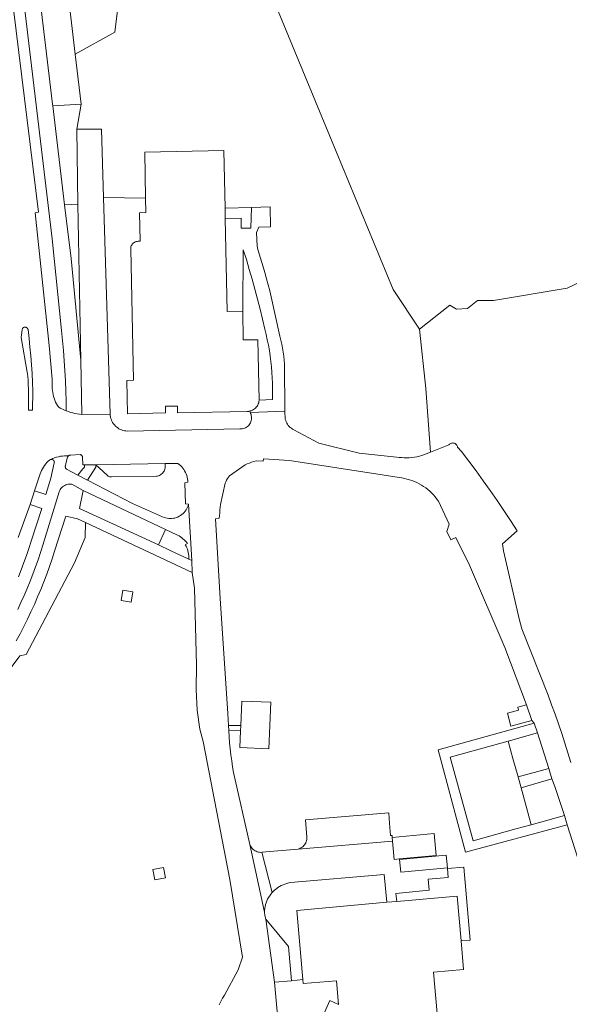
# Model space of a CAD drawing. Header units: metres. Extents: x 89888 to 94270, y 464165 to 468904.
# Tile 83 of 256: x 91806 to 91904, y 465527 to 465703. Entities that reach past the tile are written whole.
import ezdxf

# ---------------------------------------------------------------- set-up
doc = ezdxf.new("R2010")
doc.units = ezdxf.units.M
for name, color, linetype, lineweight in [('B_BEBOUWINGSGRENS_0', 251, 'CONTINUOUS', 13), ('G_GRENS_ALGEMEEN_0', 251, 'CONTINUOUS', 13), ('T_CULTUURGRENS_0', 251, 'CONTINUOUS', 13), ('T_MUUR_30CM_LIJN_0', 251, 'CONTINUOUS', 13), ('V_WEGGRENS_0', 251, 'CONTINUOUS', 13)]:
    doc.layers.add(name, color=color, linetype=linetype, lineweight=lineweight)

msp = doc.modelspace()

# ---------------------------------------------------------------- linework, layer by layer
at = {"layer": 'B_BEBOUWINGSGRENS_0'}
for p, q in [((91842.55, 465668.92), (91842.59, 465667.04)), ((91845.31, 465575.41), (91845.35, 465576.38)), ((91890.35, 465572.79), (91893.14, 465573.56)), ((91894.89, 465567.18), (91895.44, 465565.21)), ((91872.49, 465555.68), (91872.42, 465556.38)), ((91871.43, 465544.76), (91873.21, 465544.91))]:
    msp.add_line(p, q, dxfattribs=at)
for points in [[(91828.36, 465670.71), (91828.19, 465678.94), (91842.35, 465679.22), (91842.55, 465668.92)], [(91846.86, 465632.57), (91846.79, 465632.56), (91846.71, 465632.55), (91846.64, 465632.54), (91846.56, 465632.53), (91846.49, 465632.53), (91834.06, 465632.28), (91834.04, 465633.52), (91831.88, 465633.47), (91831.91, 465632.28), (91825.09, 465632.14), (91824.97, 465638.1), (91826.16, 465638.12), (91825.69, 465661.65), (91825.7, 465661.82), (91825.73, 465661.99), (91825.79, 465662.15), (91825.87, 465662.3), (91825.96, 465662.45), (91826.07, 465662.58), (91826.2, 465662.69), (91826.35, 465662.79), (91826.5, 465662.87), (91826.66, 465662.93), (91826.83, 465662.97), (91827, 465662.98), (91827.38, 465662.99), (91827.28, 465668.08), (91828.41, 465668.1), (91828.36, 465670.71)], [(91842.59, 465667.04), (91842.92, 465650.43), (91845.7, 465650.49)], [(91845.7, 465650.49), (91845.81, 465645.33), (91848.43, 465645.38), (91848.65, 465634.54)], [(91848.65, 465634.54), (91848.61, 465634.32), (91848.56, 465634.11), (91848.48, 465633.9), (91848.38, 465633.69), (91848.26, 465633.5), (91848.12, 465633.33), (91847.97, 465633.16), (91847.8, 465633.01), (91847.62, 465632.88), (91847.43, 465632.77), (91847.22, 465632.68), (91847.15, 465632.65), (91847.08, 465632.63), (91847.01, 465632.61), (91846.93, 465632.59), (91846.86, 465632.57)], [(91850.71, 465580.53), (91850.36, 465572.21), (91845.19, 465572.42), (91845.31, 465575.41)], [(91845.35, 465576.38), (91845.54, 465580.75), (91850.71, 465580.53)], [(91893.14, 465573.56), (91893.99, 465570.48), (91894.89, 465567.18)], [(91897.25, 465558.64), (91894.51, 465557.89), (91886.86, 465555.78), (91882.75, 465570.7), (91890.35, 465572.79)], [(91895.44, 465565.21), (91896.4, 465561.71), (91897.25, 465558.64)], [(91872.42, 465556.38), (91879.92, 465557.05), (91880.27, 465553.11), (91873.73, 465552.53)], [(91873.73, 465552.53), (91872.78, 465552.44), (91872.49, 465555.68)], [(91873.74, 465552.41), (91882.06, 465553.21), (91882.28, 465550.93)], [(91882.28, 465550.93), (91873.96, 465550.13), (91873.74, 465552.41)], [(91873.21, 465544.91), (91884.04, 465545.84), (91884.73, 465537.86)], [(91856.46, 465530.95), (91855.36, 465543.3), (91871.43, 465544.76)], [(91884.73, 465537.86), (91885.17, 465532.73), (91879.81, 465532.27), (91880.62, 465522.87), (91885.98, 465523.33), (91887.1, 465510.2), (91878.84, 465509.49), (91858.49, 465507.72), (91857.41, 465519.86)], [(91857.41, 465519.86), (91857.32, 465520.81), (91863.23, 465521.37), (91863.02, 465523.86), (91860.31, 465525.06), (91861.25, 465527.23), (91862.79, 465526.5), (91862.43, 465530.74), (91856.52, 465530.24), (91856.46, 465530.95)]]:
    msp.add_lwpolyline(points, dxfattribs=at)
at = {"layer": 'G_GRENS_ALGEMEEN_0'}
for p, q in [((91893.14, 465573.56), (91898.37, 465575.05)), ((91903.2, 465560.29), (91897.25, 465558.64)), ((91851.39, 465530.51), (91854.39, 465530.74))]:
    msp.add_line(p, q, dxfattribs=at)
for points in [[(91877.26, 465647.28), (91872.58, 465654.35), (91862.37, 465679.05), (91850.93, 465706.96), (91847.88, 465734.71), (91840.41, 465769.32), (91831.42, 465769.93), (91818.91, 465763.98), (91819.22, 465735.62), (91824.25, 465711.53), (91822.88, 465700.4), (91815.79, 465696.46)], [(91820.82, 465670.81), (91820.47, 465683.06), (91816.05, 465683.03)]]:
    msp.add_lwpolyline(points, dxfattribs=at)
at = {"layer": 'T_CULTUURGRENS_0'}
for p, q in [((91816.84, 465687.5), (91811.77, 465687.23)), ((91830.63, 465608.67), (91831.91, 465611.44))]:
    msp.add_line(p, q, dxfattribs=at)
msp.add_lwpolyline([(91794.04, 465574.56), (91797.81, 465578.18), (91805.88, 465588.83), (91807.01, 465589.11), (91815.66, 465605.48), (91817.54, 465609.99), (91817.59, 465612.67)], dxfattribs=at)
at = {"layer": 'T_MUUR_30CM_LIJN_0'}
for p, q in [((91847.28, 465669.02), (91842.55, 465668.92)), ((91847.15, 465665.33), (91847.28, 465669.02)), ((91845.81, 465661.48), (91845.7, 465650.49))]:
    msp.add_line(p, q, dxfattribs=at)
msp.add_lwpolyline([(91842.59, 465667.04), (91845.41, 465667.1), (91845.45, 465665.3), (91847.15, 465665.33)], dxfattribs=at)
at = {"layer": 'V_WEGGRENS_0'}
for p, q in [((91815.79, 465696.46), (91816.84, 465687.5)), ((91813.88, 465669.5), (91811.77, 465687.23)), ((91816.84, 465687.5), (91816.05, 465683.03)), ((91816.05, 465683.03), (91816.23, 465669.62)), ((91828.36, 465670.71), (91820.82, 465670.81)), ((91820.82, 465670.81), (91822.02, 465632.07)), ((91816.23, 465669.62), (91813.88, 465669.5)), ((91816.77, 465641.74), (91816.23, 465669.62)), ((91816.94, 465632.02), (91816.77, 465641.74)), ((91822.02, 465632.07), (91816.94, 465632.02)), ((91853.21, 465632.61), (91847.01, 465632.36)), ((91817.44, 465622.99), (91819.44, 465623.02)), ((91817.98, 465620.24), (91819.43, 465622.58)), ((91819.43, 465622.58), (91819.44, 465623.02)), ((91819.44, 465623.02), (91831.85, 465623.26)), ((91816.25, 465621.18), (91817.98, 465620.24)), ((91808.52, 465618.35), (91807.74, 465615.92)), ((91816.55, 465615.21), (91817.17, 465618.43)), ((91817.17, 465618.43), (91831.91, 465611.44)), ((91836, 465615.96), (91836.64, 465605.92)), ((91830.63, 465608.67), (91816.55, 465615.21)), ((91816.19, 465613.32), (91817.59, 465612.67)), ((91817.59, 465612.67), (91836.68, 465603.73)), ((91836.64, 465605.92), (91836.07, 465606.13)), ((91836.64, 465605.92), (91836.68, 465603.73)), ((91897.37, 465577.26), (91896.4, 465580.09)), ((91897.37, 465577.26), (91897.79, 465576.83)), ((91897.79, 465576.83), (91898.37, 465575.05)), ((91843.17, 465576.4), (91843.24, 465575.47)), ((91845.35, 465576.38), (91843.17, 465576.4)), ((91843.24, 465575.47), (91845.31, 465575.41)), ((91898.37, 465575.05), (91900.39, 465568.72)), ((91900.39, 465568.72), (91894.89, 465567.18)), ((91900.94, 465566.82), (91900.39, 465568.72)), ((91895.44, 465565.21), (91900.94, 465566.82)), ((91900.94, 465566.82), (91901.49, 465565.5)), ((91901.49, 465565.5), (91903.2, 465560.29)), ((91903.2, 465560.29), (91903.7, 465558.62)), ((91855.6, 465554.29), (91872.49, 465555.68)), ((91846.99, 465555.13), (91849.57, 465542.98)), ((91855.6, 465554.29), (91849.14, 465553.71)), ((91849.14, 465553.71), (91850.95, 465546.49)), ((91873.74, 465552.41), (91873.73, 465552.53)), ((91882.31, 465550.83), (91882.28, 465550.93)), ((91885.2, 465551.05), (91882.31, 465550.83)), ((91853.91, 465536.84), (91849.81, 465541.74)), ((91851.39, 465530.51), (91849.81, 465541.74)), ((91854.39, 465530.74), (91853.91, 465536.84)), ((91856.46, 465530.95), (91854.39, 465530.74)), ((91852.39, 465519.44), (91851.39, 465530.51))]:
    msp.add_line(p, q, dxfattribs=at)
for points in [[(91797.86, 465779.71), (91801.37, 465750), (91802.86, 465737.35), (91811.65, 465663.42), (91813.3, 465647.03), (91813.5, 465645.23), (91813.66, 465643.42), (91813.81, 465641.61), (91813.93, 465639.81), (91814.03, 465638), (91814.1, 465636.19), (91814.15, 465634.38), (91814.18, 465632.67)], [(91806.43, 465771.57), (91809, 465754.4), (91809.52, 465750), (91815.79, 465696.46)], [(91811.77, 465687.23), (91811.74, 465687.48), (91806.26, 465733.61), (91804.33, 465750), (91802.02, 465769.6)], [(91814.18, 465632.67), (91813.89, 465632.79), (91813.36, 465633.02), (91813.23, 465633.06), (91813.11, 465633.11), (91813, 465633.18), (91812.9, 465633.26), (91812.81, 465633.36), (91812.73, 465633.46), (91812.63, 465633.61), (91812.45, 465633.91), (91812.28, 465634.23), (91812.14, 465634.56), (91812.01, 465634.9), (91811.9, 465635.24), (91811.81, 465635.59), (91811.75, 465635.94), (91811.7, 465636.29), (91811.67, 465636.65), (91811.67, 465637.01), (91811.64, 465638.35), (91811.14, 465644.34), (91808.63, 465668.08), (91809.23, 465668.18), (91800.63, 465737.44)], [(91813.88, 465669.5), (91815.04, 465659.93), (91816.77, 465641.74)], [(91848.42, 465661.54), (91848.28, 465662.1), (91848.19, 465664.55), (91848.59, 465665.52), (91850.67, 465665.56), (91850.61, 465669.13), (91847.28, 465669.02)], [(91845.81, 465661.48), (91846.35, 465659.72), (91846.88, 465657.95), (91847.39, 465656.18), (91847.88, 465654.41), (91848.36, 465652.63), (91848.81, 465650.84), (91849.25, 465649.05), (91849.66, 465647.26), (91849.89, 465646.3), (91850.1, 465645.35), (91850.29, 465644.39), (91850.46, 465643.43), (91850.61, 465642.46), (91850.73, 465641.49), (91850.84, 465640.52), (91850.92, 465639.54), (91850.98, 465638.57), (91851.02, 465637.59), (91851.04, 465636.61), (91851.04, 465635.64), (91851.02, 465634.66), (91848.65, 465634.54)], [(91853.21, 465632.61), (91853.17, 465640.98), (91853.1, 465641.71), (91853.02, 465642.43), (91852.93, 465643.16), (91852.81, 465643.88), (91852.68, 465644.59), (91852.53, 465645.31), (91852.36, 465646.02), (91850.78, 465653.04), (91850.52, 465654.13), (91850.24, 465655.21), (91849.96, 465656.29), (91849.66, 465657.37), (91849.36, 465658.44), (91848.42, 465661.54)], [(91877.26, 465647.28), (91882.69, 465651.53), (91883.87, 465650.86), (91885.85, 465650.98), (91887.66, 465652.42), (91890.52, 465652.38), (91903.7, 465654.61), (91908.8, 465657.05), (91912.92, 465661.43), (91933.73, 465660.29), (91937.35, 465661.43), (91938.48, 465662.9), (91944.63, 465661.89), (91945.94, 465659.45), (91948.38, 465655.49), (91959.71, 465646.44), (91972.72, 465642.4), (91968.38, 465633.05), (91970.85, 465629.11), (91974.21, 465628.27), (91980.36, 465640.9), (91988.95, 465646.46), (92001.33, 465639.64), (92008.96, 465639.81)], [(91806.83, 465647.64), (91806.73, 465647.64), (91806.63, 465647.61), (91806.53, 465647.56), (91806.45, 465647.5), (91806.38, 465647.42), (91806.33, 465647.33), (91806.29, 465647.23), (91806.17, 465646.2), (91806.12, 465645.82), (91806.16, 465645.43), (91807.17, 465639.56), (91807.29, 465638.86), (91807.35, 465638.16), (91807.43, 465635.83), (91807.42, 465632.79), (91808.17, 465632.75), (91808.18, 465636.16)], [(91808.18, 465636.16), (91808.13, 465637.74), (91808.06, 465639.32), (91807.96, 465640.9), (91807.84, 465642.47), (91807.69, 465644.04), (91807.53, 465645.61), (91807.34, 465647.18), (91807.31, 465647.28), (91807.27, 465647.38), (91807.2, 465647.47), (91807.13, 465647.54), (91807.04, 465647.59), (91806.94, 465647.63), (91806.83, 465647.64)], [(91879.26, 465625.28), (91878.41, 465636.65), (91877.26, 465647.28)], [(91814.18, 465632.67), (91814.56, 465632.52), (91814.94, 465632.39), (91815.34, 465632.28), (91815.73, 465632.19), (91816.13, 465632.11), (91816.54, 465632.05), (91816.94, 465632.02)], [(91847.01, 465632.36), (91847.11, 465632.17), (91847.19, 465631.98), (91847.24, 465631.77), (91847.28, 465631.56), (91847.29, 465631.35), (91847.27, 465631.14), (91847.24, 465630.92), (91847.18, 465630.72), (91847.1, 465630.52), (91846.99, 465630.34), (91846.87, 465630.16), (91846.73, 465630), (91846.57, 465629.86), (91846.4, 465629.73), (91846.21, 465629.63), (91846.01, 465629.55), (91845.81, 465629.49), (91845.6, 465629.45), (91845.39, 465629.43), (91845.18, 465629.44), (91825.1, 465629.05), (91824.83, 465629.07), (91824.57, 465629.1), (91824.31, 465629.16), (91824.06, 465629.24), (91823.82, 465629.34), (91823.58, 465629.46), (91823.36, 465629.6), (91823.15, 465629.77), (91822.95, 465629.94), (91822.77, 465630.13), (91822.6, 465630.34), (91822.46, 465630.56), (91822.33, 465630.79), (91822.23, 465631.04), (91822.14, 465631.29), (91822.08, 465631.54), (91822.04, 465631.8), (91822.02, 465632.07)], [(91866.49, 465625.1), (91859.28, 465626.85), (91858.39, 465627.35), (91857.5, 465627.83), (91856.61, 465628.32), (91855.71, 465628.79), (91854.82, 465629.27), (91854.6, 465629.39), (91854.39, 465629.53), (91854.19, 465629.68), (91854.01, 465629.85), (91853.85, 465630.04), (91853.7, 465630.25), (91853.57, 465630.46), (91853.46, 465630.69), (91853.38, 465630.92), (91853.31, 465631.16), (91853.21, 465632.61)], [(91904.3, 465569.74), (91903.79, 465571.48), (91903.25, 465573.22), (91902.69, 465574.95), (91902.12, 465576.68), (91901.52, 465578.39), (91900.89, 465580.1), (91900.25, 465581.8), (91895.57, 465593.68), (91895.11, 465595.47), (91892.28, 465607.65), (91892.09, 465608.85), (91894.72, 465611.22), (91893.55, 465613.03), (91892.36, 465614.84), (91891.15, 465616.62), (91889.92, 465618.4), (91888.67, 465620.16), (91887.4, 465621.91), (91886.12, 465623.64), (91884.81, 465625.36), (91884.08, 465626.14), (91884.05, 465626.28), (91884.01, 465626.41), (91883.94, 465626.53), (91883.86, 465626.63), (91883.76, 465626.72), (91883.65, 465626.8), (91883.52, 465626.86), (91883.39, 465626.9), (91883.25, 465626.91), (91883.12, 465626.9), (91882.98, 465626.88), (91882.86, 465626.83), (91882.74, 465626.76), (91882.63, 465626.67), (91882.54, 465626.57), (91879.26, 465625.28)], [(91814.55, 465624.6), (91814.2, 465624.62), (91813.84, 465624.61), (91813.49, 465624.58), (91813.13, 465624.53), (91812.78, 465624.46), (91812.44, 465624.37), (91812.1, 465624.26), (91811.77, 465624.13), (91811.45, 465623.98)], [(91814.01, 465622.56), (91814, 465622.61), (91813.99, 465622.67), (91814, 465622.73), (91814, 465622.79), (91814.02, 465622.85), (91814.1, 465623.26), (91814.4, 465624.35), (91814.42, 465624.41), (91814.44, 465624.46), (91814.47, 465624.52), (91814.51, 465624.56), (91814.55, 465624.6)], [(91814.55, 465624.6), (91814.61, 465624.65), (91814.68, 465624.69), (91814.75, 465624.72), (91814.83, 465624.74), (91814.91, 465624.74), (91816.65, 465624.82), (91816.74, 465624.8), (91816.83, 465624.77), (91816.91, 465624.72), (91816.98, 465624.65), (91817.03, 465624.58), (91817.06, 465624.49), (91817.08, 465624.4), (91817.12, 465623), (91817.44, 465622.99)], [(91879.26, 465625.28), (91877.73, 465624.68), (91877.29, 465624.56), (91876.84, 465624.46), (91876.39, 465624.38), (91875.93, 465624.32), (91875.47, 465624.28), (91875.01, 465624.26), (91874.55, 465624.27), (91874.09, 465624.29), (91873.64, 465624.33), (91873.18, 465624.4), (91866.49, 465625.1)], [(91808.52, 465618.35), (91809.38, 465621.04), (91809.49, 465621.37), (91809.62, 465621.69), (91809.76, 465622), (91809.92, 465622.31), (91810.1, 465622.6), (91810.3, 465622.89), (91810.51, 465623.16), (91810.73, 465623.42), (91810.97, 465623.67), (91811.16, 465623.85), (91811.34, 465623.95), (91811.45, 465623.98)], [(91811.45, 465623.98), (91811.56, 465623.98), (91811.67, 465623.95), (91811.77, 465623.91), (91811.87, 465623.84), (91811.94, 465623.76), (91812, 465623.66), (91812.04, 465623.56), (91812.05, 465623.45), (91812.04, 465623.33), (91811.39, 465620.62), (91810.52, 465617.67), (91808.52, 465618.35)], [(91816.25, 465621.18), (91814.21, 465622.22), (91814.16, 465622.27), (91814.1, 465622.34), (91814.06, 465622.41), (91814.03, 465622.48), (91814.01, 465622.56)], [(91817.44, 465622.99), (91817.42, 465622.57), (91817.15, 465622.27), (91816.25, 465621.18)], [(91819.44, 465623.02), (91820.04, 465622.45), (91821.52, 465621.1), (91821.64, 465621), (91821.79, 465620.93), (91821.93, 465620.88), (91822.09, 465620.84), (91822.25, 465620.84), (91830.28, 465620.96), (91830.47, 465620.99), (91830.66, 465621.04), (91830.84, 465621.11), (91831.01, 465621.2), (91831.16, 465621.31), (91831.31, 465621.43), (91831.44, 465621.57), (91831.56, 465621.73), (91831.65, 465621.89), (91831.73, 465622.07), (91831.79, 465622.25), (91831.83, 465622.44), (91831.84, 465622.63), (91831.84, 465622.82), (91831.85, 465623.26)], [(91831.85, 465623.26), (91834.13, 465623.26), (91834.37, 465623.07), (91834.59, 465622.87), (91834.8, 465622.65), (91834.99, 465622.42), (91835.17, 465622.17), (91835.33, 465621.91), (91835.47, 465621.65), (91835.59, 465621.37), (91835.69, 465621.09), (91835.77, 465620.8), (91835.84, 465620.5), (91835.88, 465620.2), (91835.9, 465619.9), (91835.39, 465619.81), (91835.49, 465616.01), (91836, 465615.96)], [(91843.17, 465576.4), (91843.02, 465578.53), (91842.45, 465587.47), (91841.68, 465599.11), (91840.85, 465613.33), (91841.51, 465613.45), (91841.55, 465613.94), (91841.59, 465614.43), (91841.64, 465614.93), (91841.69, 465615.42), (91841.75, 465615.91), (91842.59, 465619.71), (91842.7, 465619.99), (91842.83, 465620.27), (91842.98, 465620.54), (91843.16, 465620.79), (91843.35, 465621.03), (91846.14, 465622.98), (91846.51, 465623.16), (91846.9, 465623.32), (91847.29, 465623.46), (91847.69, 465623.59), (91848.09, 465623.7), (91849.36, 465623.66), (91849.39, 465624.07), (91854.06, 465623.76), (91865.95, 465621.93)], [(91865.95, 465621.93), (91869.46, 465621.39), (91873.67, 465620.72), (91874.13, 465620.65), (91874.59, 465620.57), (91875.05, 465620.46), (91875.5, 465620.33), (91875.94, 465620.18), (91876.38, 465620.01), (91876.8, 465619.82), (91877.22, 465619.61), (91877.63, 465619.38), (91878.02, 465619.13), (91878.4, 465618.86), (91878.77, 465618.57), (91879.13, 465618.27), (91879.47, 465617.95), (91879.79, 465617.61), (91880.1, 465617.26), (91880.39, 465616.89), (91880.66, 465616.51), (91882.6, 465612.39), (91882.2, 465611.05), (91882.86, 465609.6), (91883.76, 465610), (91886.21, 465605.08)], [(91812.92, 465618.19), (91813.01, 465618.39), (91813.11, 465618.58), (91813.23, 465618.76), (91813.38, 465618.93), (91813.53, 465619.08), (91813.71, 465619.21), (91813.9, 465619.33), (91814.09, 465619.42), (91814.3, 465619.49), (91814.51, 465619.54), (91814.73, 465619.57), (91814.95, 465619.57), (91815.17, 465619.55), (91817.17, 465618.43)], [(91836, 465615.96), (91835.93, 465615.69), (91835.83, 465615.43), (91835.72, 465615.17), (91835.58, 465614.93), (91835.42, 465614.7), (91835.24, 465614.49), (91835.05, 465614.29), (91834.83, 465614.1), (91834.61, 465613.94), (91834.37, 465613.8), (91834.12, 465613.67), (91833.86, 465613.57), (91833.59, 465613.49), (91833.31, 465613.44), (91833.04, 465613.41), (91832.76, 465613.4), (91832.48, 465613.42), (91832.2, 465613.46), (91831.93, 465613.52), (91831.66, 465613.61), (91831.4, 465613.72), (91826.03, 465616.09), (91817.98, 465620.24)], [(91812.92, 465618.19), (91809.99, 465608.66), (91809.57, 465607.35), (91809.13, 465606.04), (91808.67, 465604.75), (91808.2, 465603.46), (91807.7, 465602.18), (91807.18, 465600.91), (91806.64, 465599.64), (91806.08, 465598.39), (91805.5, 465597.14)], [(91805.6, 465609.99), (91807.74, 465615.92)], [(91807.74, 465615.92), (91809.79, 465615.22), (91807.89, 465609.34), (91807.49, 465608.06), (91807.06, 465606.78), (91806.61, 465605.51), (91806.14, 465604.24), (91805.65, 465602.99)], [(91805.24, 465591.5), (91805.93, 465592.78), (91806.6, 465594.08), (91807.25, 465595.39), (91807.87, 465596.71), (91808.48, 465598.03), (91809.06, 465599.37), (91809.62, 465600.72), (91810.16, 465602.07), (91810.68, 465603.44), (91811.18, 465604.81), (91811.65, 465606.19), (91812.1, 465607.58), (91814.11, 465613.82), (91816.19, 465613.32)], [(91831.91, 465611.44), (91834.06, 465610.42), (91834.32, 465610.28), (91834.57, 465610.13), (91834.81, 465609.96), (91835.03, 465609.78), (91835.25, 465609.58), (91835.45, 465609.37), (91835.64, 465609.15), (91835.81, 465608.91), (91835.44, 465608.71), (91835.58, 465608.45), (91835.71, 465608.17), (91835.81, 465607.9), (91835.9, 465607.61), (91835.98, 465607.32), (91836.03, 465607.03), (91836.06, 465606.73), (91836.08, 465606.43), (91836.07, 465606.13)], [(91836.07, 465606.13), (91832.83, 465607.62), (91830.63, 465608.67)], [(91886.21, 465605.08), (91892.51, 465590.35), (91896.4, 465580.09)], [(91836.68, 465603.73), (91837.06, 465600.94), (91837.42, 465587.2), (91837.38, 465582.83), (91837.57, 465579.14), (91838.07, 465575.75), (91838.62, 465573.54), (91843.39, 465548.85), (91845.65, 465534.93), (91844.91, 465532.67), (91842.43, 465528.16), (91842.09, 465527.6), (91841.77, 465527.02), (91841.47, 465526.43)], [(91826.08, 465600.31), (91824.27, 465600.58), (91823.99, 465598.71)], [(91823.99, 465598.71), (91825.8, 465598.44), (91826.08, 465600.31)], [(91896.4, 465580.09), (91894.83, 465579.69), (91894.98, 465579.1), (91892.99, 465578.56), (91893.61, 465576.26), (91897.37, 465577.26)], [(91897.79, 465576.83), (91880.62, 465572.04), (91885.49, 465553.73), (91903.7, 465558.62)], [(91846.99, 465555.13), (91844.05, 465567.95), (91843.88, 465569.01), (91843.73, 465570.08), (91843.6, 465571.15), (91843.48, 465572.22), (91843.37, 465573.29), (91843.24, 465575.47)], [(91872.42, 465556.38), (91872.39, 465556.72), (91872.13, 465556.71), (91871.91, 465558.84), (91871.79, 465560.78), (91856.91, 465559.49), (91857.14, 465556.4), (91857.14, 465556.2), (91857.13, 465555.99), (91857.1, 465555.79), (91857.04, 465555.6), (91856.97, 465555.41), (91856.88, 465555.23), (91856.77, 465555.05), (91856.64, 465554.9), (91856.49, 465554.75), (91856.34, 465554.62), (91856.17, 465554.51), (91855.99, 465554.42), (91855.8, 465554.34), (91855.6, 465554.29)], [(91903.7, 465558.62), (91906.92, 465548.37)], [(91849.14, 465553.71), (91848.92, 465553.7), (91848.71, 465553.71), (91848.5, 465553.75), (91848.29, 465553.8), (91848.09, 465553.88), (91847.9, 465553.98), (91847.72, 465554.1), (91847.56, 465554.23), (91847.41, 465554.39), (91847.27, 465554.55), (91847.16, 465554.73), (91847.06, 465554.92), (91846.99, 465555.13)], [(91830.02, 465548.77), (91831.9, 465549.15), (91831.53, 465550.99), (91829.65, 465550.61), (91830.02, 465548.77)], [(91873.21, 465544.91), (91873.08, 465546.35), (91879.03, 465546.93), (91878.86, 465548.92), (91882.44, 465549.21), (91882.31, 465550.83)], [(91884.73, 465537.86), (91886.32, 465538.01), (91885.2, 465551.05)], [(91850.95, 465546.49), (91851.19, 465546.74), (91851.44, 465546.98), (91851.71, 465547.2), (91852, 465547.41), (91852.29, 465547.59), (91852.6, 465547.76), (91852.92, 465547.9), (91853.24, 465548.03), (91853.58, 465548.13), (91853.92, 465548.22), (91854.26, 465548.28), (91870.99, 465549.73), (91871.43, 465544.76)], [(91849.57, 465542.98), (91849.59, 465543.33), (91849.63, 465543.68), (91849.69, 465544.02), (91849.78, 465544.36), (91849.88, 465544.69), (91850.01, 465545.02), (91850.16, 465545.33), (91850.33, 465545.64), (91850.52, 465545.93), (91850.72, 465546.22), (91850.95, 465546.49)], [(91849.81, 465541.74), (91849.68, 465542.42), (91849.57, 465542.98)]]:
    msp.add_lwpolyline(points, dxfattribs=at)

doc.saveas('drawing.dxf')
